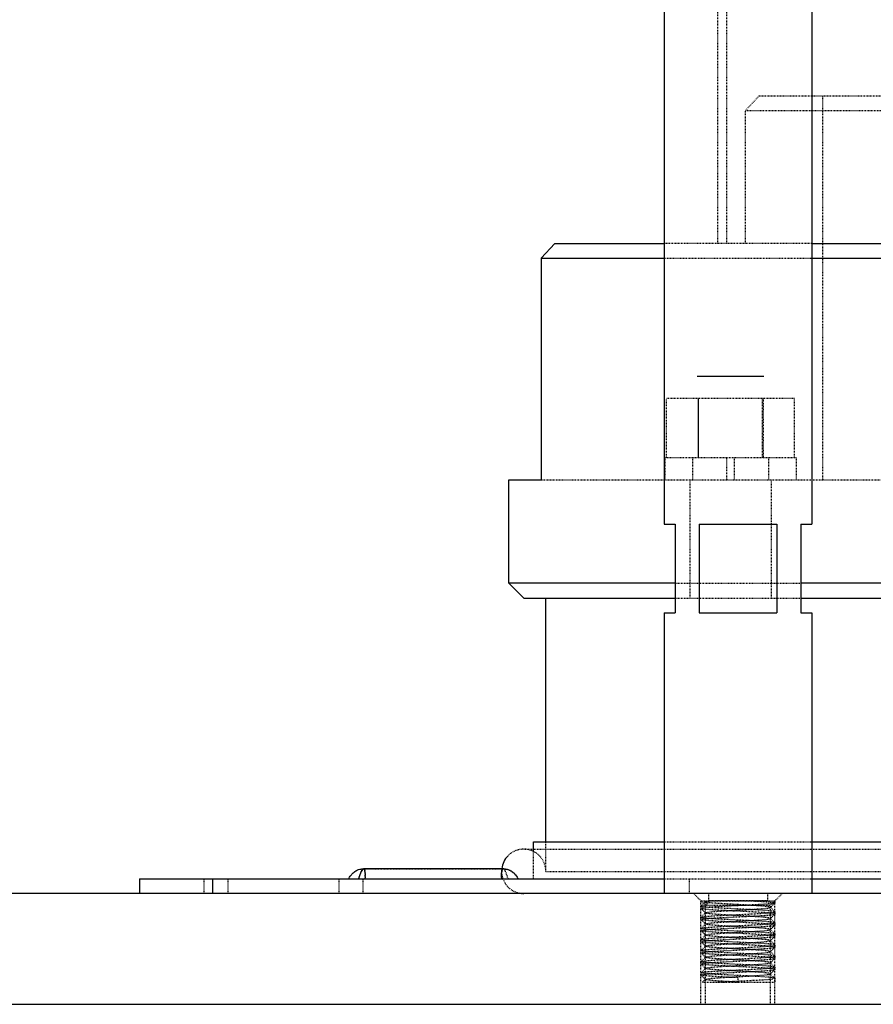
# Model space of a CAD drawing. Header units: millimetres. Extents: x -24622 to 2314, y -1603 to 2287.
# Tile 139 of 197: x 76 to 191, y 633 to 767. Entities that reach past the tile are written whole.
import ezdxf

# ---------------------------------------------------------------- set-up
doc = ezdxf.new("R2010")
doc.units = ezdxf.units.MM
doc.linetypes.add('HIDDEN', pattern=[0.2, 0.1, -0.1])
doc.layers.add('02___PRT_ALL_AXES', color=7, linetype='Continuous')
doc.layers.add('DEFAULT_2', color=8, linetype='HIDDEN')

msp = doc.modelspace()

# ---------------------------------------------------------------- linework, layer by layer
at = {"color": 7, "linetype": 'Continuous'}
for p, q in [((163.024, 808.337), (163.024, 698.337)), ((183.024, 808.337), (183.024, 698.337)), ((148.228, 736.337), (146.4, 734.337)), ((148.228, 736.337), (163.024, 736.337)), ((183.024, 736.337), (455.701, 736.337)), ((146.4, 734.337), (163.024, 734.337)), ((146.4, 734.337), (146.4, 704.337)), ((183.024, 734.337), (432.024, 734.337)), ((176.524, 718.337), (167.524, 718.337)), ((142.024, 704.337), (146.4, 704.337)), ((142.024, 690.337), (142.024, 704.337)), ((163.024, 698.337), (164.524, 698.337)), ((164.524, 698.337), (164.524, 686.337)), ((167.756, 698.337), (178.292, 698.337)), ((167.756, 698.337), (167.756, 686.337)), ((178.292, 698.337), (178.292, 686.337)), ((181.524, 698.337), (183.024, 698.337)), ((181.524, 698.337), (181.524, 686.337)), ((164.524, 690.337), (142.024, 690.337)), ((144.024, 688.337), (142.024, 690.337)), ((582.024, 690.337), (181.524, 690.337)), ((144.024, 688.337), (164.524, 688.337)), ((147.024, 655.337), (147.024, 688.337)), ((181.524, 688.337), (580.024, 688.337)), ((163.024, 686.337), (164.524, 686.337)), ((163.024, 686.337), (163.024, 648.337)), ((167.756, 686.337), (178.292, 686.337)), ((181.524, 686.337), (183.024, 686.337)), ((183.024, 686.337), (183.024, 648.337)), ((145.336, 655.337), (163.024, 655.337)), ((145.336, 653.999), (145.336, 655.337)), ((183.024, 655.337), (198.712, 655.337)), ((120.398, 650.469), (120.453, 650.545)), ((120.453, 650.545), (120.551, 650.683)), ((141.26, 651.679), (122.324, 651.679)), ((92.024, 650.337), (163.024, 650.337)), ((92.024, 650.337), (92.024, 648.337)), ((101.94, 648.337), (101.94, 650.337)), ((183.024, 650.337), (204.023, 650.337)), ((711.024, 648.337), (11.024, 648.337)), ((11.024, 633.337), (711.024, 633.337))]:
    msp.add_line(p, q, dxfattribs=at)
for points in [[(120.551, 650.683), (120.617, 650.774), (120.691, 650.868), (120.773, 650.964), (120.862, 651.058), (120.957, 651.149), (121.058, 651.234), (121.167, 651.315)], [(121.165, 651.314), (121.282, 651.389), (121.407, 651.458)], [(121.407, 651.458), (121.54, 651.52), (121.679, 651.572), (121.824, 651.615), (121.975, 651.648), (122.129, 651.669), (122.286, 651.679), (122.331, 651.679)], [(141.261, 651.679), (141.422, 651.673), (141.572, 651.655), (141.718, 651.627), (141.859, 651.589), (141.996, 651.542)], [(141.996, 651.542), (142.127, 651.486), (142.25, 651.423), (142.366, 651.354), (142.475, 651.279), (142.576, 651.199), (142.671, 651.115), (142.76, 651.027), (142.844, 650.936), (142.921, 650.844), (142.991, 650.752), (143.053, 650.667)], [(143.053, 650.667), (143.143, 650.538), (143.197, 650.465), (143.26, 650.387), (143.312, 650.337)], [(120.28, 650.337), (120.334, 650.39), (120.4, 650.471)]]:
    msp.add_lwpolyline(points, dxfattribs=at)
msp.add_arc((144.024, 651.337), 3, 135, 173.29799, dxfattribs=at)
for points, start_tangent, end_tangent in [([(122.331, 651.679), (122.188, 651.582), (122.029, 651.301), (121.859, 650.867), (121.678, 650.337)], (-0.9999995, 0.0009566), (-0.3161193, -0.9487195)), ([(141.046, 650.337), (141.056, 651.301), (141.141, 651.582), (141.261, 651.679)], (-0.1026077, 0.9947219), (0.9999988, 0.0015449))]:
    msp.add_spline(points, degree=3, dxfattribs=dict(at, start_tangent=start_tangent, end_tangent=end_tangent))
at = {"layer": '02___PRT_ALL_AXES', "color": 7, "linetype": 'Continuous'}
for p, q in [((163.024, 808.337), (163.024, 698.337)), ((183.024, 808.337), (183.024, 698.337)), ((163.024, 686.337), (163.024, 648.337)), ((183.024, 686.337), (183.024, 648.337))]:
    msp.add_line(p, q, dxfattribs=at)
at = {"layer": '02___PRT_ALL_AXES', "color": 8, "linetype": 'HIDDEN'}
for p, q in [((183.024, 648.337), (163.024, 648.337)), ((169.024, 648.337), (169.024, 647.337)), ((177.024, 648.337), (177.024, 647.337)), ((168.024, 646.612), (168.024, 646.312)), ((177.024, 647.337), (169.024, 647.337)), ((178.024, 647.337), (178.024, 647.062)), ((178.024, 645.862), (178.024, 645.562)), ((168.024, 645.112), (168.024, 644.812)), ((178.024, 644.362), (178.024, 644.062)), ((168.024, 643.612), (168.024, 643.312)), ((178.024, 642.862), (178.024, 642.562)), ((168.024, 642.112), (168.024, 641.812)), ((178.024, 641.362), (178.024, 641.062)), ((168.024, 640.612), (168.024, 640.312)), ((178.024, 639.862), (178.024, 639.562)), ((168.024, 639.112), (168.024, 638.812)), ((168.024, 637.612), (168.024, 637.312)), ((178.024, 638.362), (178.024, 638.062)), ((178.024, 636.862), (178.024, 636.337))]:
    msp.add_line(p, q, dxfattribs=at)
at = {"layer": 'DEFAULT_2', "color": 8, "linetype": 'HIDDEN'}
for p, q in [((170.324, 736.337), (170.324, 894.337)), ((171.524, 736.337), (171.524, 894.337)), ((175.918, 756.337), (174.053, 754.337)), ((175.918, 756.337), (455.701, 756.337)), ((184.524, 704.337), (184.524, 756.337)), ((174.053, 754.337), (432.024, 754.337)), ((174.053, 736.337), (174.053, 754.337)), ((183.024, 736.337), (163.024, 736.337)), ((163.024, 734.337), (183.024, 734.337)), ((180.684, 715.337), (163.364, 715.337)), ((163.364, 707.337), (163.364, 715.337)), ((167.624, 715.337), (167.624, 707.337)), ((167.694, 707.337), (167.694, 715.337)), ((176.354, 707.337), (176.354, 715.337)), ((176.424, 715.337), (176.424, 707.337)), ((180.684, 707.337), (180.684, 715.337)), ((163.124, 707.337), (163.124, 704.337)), ((180.922, 707.337), (163.126, 707.337)), ((166.874, 707.337), (166.874, 704.337)), ((171.524, 704.337), (171.524, 707.337)), ((172.524, 707.337), (172.524, 704.337)), ((177.174, 707.337), (177.174, 704.337)), ((180.924, 707.337), (180.924, 704.337)), ((146.4, 704.337), (197.022, 704.337)), ((166.524, 704.337), (166.524, 688.337)), ((177.524, 704.337), (177.524, 688.337)), ((164.524, 690.337), (181.524, 690.337)), ((164.524, 688.337), (181.524, 688.337)), ((147.024, 651.337), (147.024, 655.337)), ((163.024, 655.337), (183.024, 655.337)), ((144.024, 654.337), (200.024, 654.337)), ((145.336, 650.337), (145.336, 653.999)), ((122.331, 651.679), (141.268, 651.679)), ((141.26, 651.679), (141.26, 651.679)), ((141.261, 651.679), (141.309, 651.679)), ((147.024, 651.337), (197.024, 651.337)), ((100.774, 648.337), (100.774, 650.337)), ((104.024, 648.337), (104.024, 650.337)), ((119.024, 648.337), (119.024, 650.337)), ((120.334, 650.389), (120.334, 650.39)), ((122.274, 648.337), (122.274, 650.337)), ((163.024, 650.337), (183.024, 650.337)), ((166.467, 648.337), (166.467, 650.337)), ((168.624, 646.737), (167.024, 648.337)), ((177.424, 646.737), (179.024, 648.337)), ((168.024, 647.337), (178.024, 647.337)), ((168.024, 633.337), (168.024, 647.337)), ((168.024, 646.612), (168.03, 646.623)), ((168.03, 646.623), (168.63, 647.225)), ((168.63, 647.199), (168.493, 647.337)), ((168.624, 646.737), (177.424, 646.737)), ((168.624, 633.337), (168.624, 646.737)), ((168.63, 647.199), (168.63, 647.225)), ((168.694, 646.737), (169.213, 647.337)), ((168.694, 647.337), (168.694, 646.737)), ((178.018, 647.051), (177.417, 646.449)), ((177.424, 633.337), (177.424, 646.737)), ((178.024, 647.062), (178.018, 647.051)), ((178.024, 633.337), (178.024, 647.337)), ((168.03, 646.301), (168.024, 646.312)), ((168.63, 645.699), (168.03, 646.301)), ((168.03, 645.123), (168.63, 645.725)), ((177.417, 646.475), (178.018, 645.873)), ((178.018, 645.551), (177.417, 644.949)), ((178.024, 645.862), (178.018, 645.873)), ((178.018, 645.551), (178.024, 645.562)), ((168.024, 645.112), (168.03, 645.123)), ((168.03, 644.801), (168.024, 644.812)), ((168.63, 644.199), (168.03, 644.801)), ((168.03, 643.623), (168.63, 644.225)), ((177.417, 644.975), (178.018, 644.373)), ((178.018, 644.051), (177.417, 643.449)), ((178.024, 644.362), (178.018, 644.373)), ((178.018, 644.051), (178.024, 644.062)), ((168.024, 643.612), (168.03, 643.623)), ((168.03, 643.301), (168.024, 643.312)), ((168.63, 642.699), (168.03, 643.301)), ((168.03, 642.123), (168.63, 642.725)), ((177.417, 643.475), (178.018, 642.873)), ((178.018, 642.551), (177.417, 641.949)), ((178.024, 642.862), (178.018, 642.873)), ((178.018, 642.551), (178.024, 642.562)), ((168.024, 642.112), (168.03, 642.123)), ((168.03, 641.801), (168.024, 641.812)), ((168.63, 641.199), (168.03, 641.801)), ((168.03, 640.623), (168.63, 641.225)), ((177.417, 641.975), (178.018, 641.373)), ((178.024, 641.362), (178.018, 641.373)), ((168.024, 640.612), (168.03, 640.623)), ((168.03, 640.301), (168.024, 640.312)), ((168.63, 639.699), (168.03, 640.301)), ((178.018, 641.051), (177.417, 640.449)), ((177.417, 640.475), (178.018, 639.873)), ((178.018, 641.051), (178.024, 641.062)), ((178.024, 639.862), (178.018, 639.873)), ((168.024, 639.112), (168.03, 639.123)), ((168.03, 638.801), (168.024, 638.812)), ((168.03, 639.123), (168.63, 639.725)), ((168.63, 638.199), (168.03, 638.801)), ((178.018, 639.551), (177.417, 638.949)), ((177.417, 638.975), (178.018, 638.373)), ((178.018, 639.551), (178.024, 639.562)), ((168.024, 637.612), (168.03, 637.623)), ((168.03, 637.301), (168.024, 637.312)), ((168.03, 637.623), (168.63, 638.225)), ((168.63, 636.699), (168.03, 637.301)), ((178.018, 638.051), (177.417, 637.449)), ((177.417, 637.475), (178.018, 636.873)), ((178.024, 638.362), (178.018, 638.373)), ((178.018, 638.051), (178.024, 638.062)), ((168.243, 636.337), (168.63, 636.725)), ((168.243, 636.337), (178.024, 636.337)), ((173.024, 636.937), (173.024, 636.337)), ((178.024, 636.862), (178.018, 636.873))]:
    msp.add_line(p, q, dxfattribs=at)
for points in [[(141.309, 651.679), (141.466, 651.669), (141.62, 651.647), (141.77, 651.614), (141.915, 651.571), (142.054, 651.519), (142.186, 651.457), (142.31, 651.389), (142.426, 651.314), (142.534, 651.233), (142.636, 651.148)], [(142.636, 651.148), (142.731, 651.058), (142.82, 650.963), (142.902, 650.867), (142.976, 650.773), (143.042, 650.683), (143.053, 650.667)]]:
    msp.add_lwpolyline(points, dxfattribs=at)
for start, end in [(0, 135), (173.29799, 270)]:
    msp.add_arc((144.024, 651.337), 3, start, end, dxfattribs=at)
for points, start_tangent, end_tangent in [([(121.677, 650.337), (121.858, 650.867), (122.029, 651.299), (122.188, 651.582), (122.33, 651.679)], (0.3153633, 0.948971), (0.9999949, 0.0031882)), ([(122.546, 650.337), (122.536, 651.301), (122.498, 651.463), (122.451, 651.582), (122.331, 651.679)], (0.1026608, 0.9947164), (-0.9999985, 0.0017266)), ([(122.331, 651.679), (122.451, 651.582), (122.498, 651.462), (122.535, 651.299), (122.545, 650.337)], (0.9999973, -0.0023392), (-0.1019912, -0.9947853)), ([(141.261, 651.679), (141.141, 651.582), (141.056, 651.301), (141.046, 650.337)], (-0.9999972, -0.002366), (0.1026698, -0.9947155)), ([(141.914, 650.337), (141.733, 650.867), (141.562, 651.301), (141.404, 651.582), (141.261, 651.679)], (-0.3160534, 0.9487414), (-0.9999996, -0.0008585)), ([(178.018, 647.051), (177.972, 647.028), (177.879, 647.004), (177.741, 646.981), (177.559, 646.958), (177.335, 646.935), (177.07, 646.912), (176.431, 646.866), (175.664, 646.82), (174.799, 646.774), (173.867, 646.727), (172.905, 646.681), (171.946, 646.635), (171.028, 646.589), (170.184, 646.543), (169.446, 646.497), (168.842, 646.451), (168.597, 646.427), (168.393, 646.404), (168.233, 646.381), (168.117, 646.358), (168.047, 646.335), (168.024, 646.312)], (-0.7081624, -0.7060496), (0, -1)), ([(178.018, 645.873), (177.972, 645.896), (177.879, 645.92), (177.741, 645.943), (177.559, 645.966), (177.335, 645.989), (177.07, 646.012), (176.43, 646.058), (175.664, 646.104), (174.798, 646.15), (173.867, 646.197), (172.904, 646.243), (171.946, 646.289), (171.028, 646.335), (170.184, 646.381), (169.446, 646.427), (168.842, 646.474), (168.597, 646.497), (168.393, 646.52), (168.233, 646.543), (168.117, 646.566), (168.047, 646.589), (168.024, 646.612)], (-0.7089105, 0.7052984), (0, 1)), ([(168.03, 646.623), (168.093, 646.652), (168.227, 646.68), (168.428, 646.709), (168.694, 646.737)], (0.7083138, 0.7058976), (0.9954715, 0.0950605)), ([(168.63, 647.225), (168.688, 647.253), (168.806, 647.281), (168.982, 647.309), (169.213, 647.337)], (0.7066558, 0.7075574), (0.9941638, 0.1078814)), ([(177.417, 646.475), (177.375, 646.498), (177.294, 646.52), (177.174, 646.543), (177.017, 646.565), (176.597, 646.611), (176.05, 646.656), (175.032, 646.724), (173.853, 646.792), (172.607, 646.86), (171.395, 646.928), (170.314, 646.995), (169.85, 647.029), (169.45, 647.063), (169.123, 647.097), (168.874, 647.131), (168.709, 647.165), (168.658, 647.182), (168.63, 647.199)], (-0.7052001, 0.7090084), (-0.707063, 0.7071506)), ([(175.058, 647.337), (175.687, 647.303), (177.207, 647.2)], (0.998637, -0.0521938), (0.9962215, -0.0868494)), ([(177.207, 647.2), (177.559, 647.166), (177.815, 647.131), (177.971, 647.097), (178.011, 647.079), (178.024, 647.062)], (0.9962215, -0.0868494), (-0.0012809, -0.9999992)), ([(168.024, 644.812), (168.047, 644.835), (168.117, 644.858), (168.233, 644.881), (168.393, 644.904), (168.597, 644.927), (168.842, 644.95), (169.446, 644.997), (170.184, 645.043), (171.028, 645.089), (171.946, 645.135), (172.904, 645.181), (173.867, 645.227), (174.798, 645.274), (175.664, 645.32), (176.43, 645.366), (177.07, 645.412), (177.335, 645.435), (177.559, 645.458), (177.741, 645.481), (177.879, 645.504), (177.972, 645.528), (178.018, 645.551)], (0, 1), (0.7089102, 0.7052987)), ([(178.024, 645.562), (178, 645.585), (177.931, 645.608), (177.815, 645.631), (177.655, 645.654), (177.451, 645.677), (177.206, 645.7), (176.601, 645.747), (175.863, 645.793), (175.02, 645.839), (174.102, 645.885), (173.143, 645.931), (172.181, 645.977), (171.249, 646.024), (170.384, 646.07), (169.617, 646.116), (168.978, 646.162), (168.713, 646.185), (168.489, 646.208), (168.307, 646.231), (168.169, 646.254), (168.076, 646.278), (168.03, 646.301)], (0, 1), (-0.7089102, 0.7052987)), ([(168.03, 645.123), (168.076, 645.146), (168.169, 645.17), (168.307, 645.193), (168.489, 645.216), (168.713, 645.239), (168.978, 645.262), (169.617, 645.308), (170.384, 645.354), (171.249, 645.4), (172.181, 645.447), (173.143, 645.493), (174.102, 645.539), (175.02, 645.585), (175.863, 645.631), (176.601, 645.677), (177.206, 645.724), (177.451, 645.747), (177.655, 645.77), (177.815, 645.793), (177.931, 645.816), (178, 645.839), (178.024, 645.862)], (0.7089105, 0.7052984), (0, 1)), ([(168.63, 645.699), (168.624, 645.712), (168.63, 645.725)], (-0.7079451, 0.7062675), (0.707798, 0.7064148)), ([(168.63, 645.725), (168.673, 645.748), (168.754, 645.77), (168.874, 645.793), (169.031, 645.815), (169.45, 645.861), (169.998, 645.906), (171.016, 645.974), (172.195, 646.042), (173.44, 646.11), (174.652, 646.178), (175.734, 646.245), (176.198, 646.279), (176.597, 646.313), (176.925, 646.347), (177.174, 646.381), (177.339, 646.415), (177.389, 646.432), (177.417, 646.449)], (0.7077981, 0.7064148), (0.7059455, 0.7082661)), ([(177.417, 644.975), (177.375, 644.998), (177.294, 645.02), (177.174, 645.043), (177.017, 645.065), (176.597, 645.111), (176.05, 645.156), (175.032, 645.224), (173.853, 645.292), (172.607, 645.36), (171.395, 645.428), (170.314, 645.495), (169.85, 645.529), (169.45, 645.563), (169.123, 645.597), (168.874, 645.631), (168.708, 645.665), (168.658, 645.682), (168.63, 645.699)], (-0.7065753, 0.7076379), (-0.7079451, 0.7062675)), ([(178.018, 644.373), (177.972, 644.396), (177.879, 644.42), (177.741, 644.443), (177.559, 644.466), (177.335, 644.489), (177.07, 644.512), (176.43, 644.558), (175.664, 644.604), (174.798, 644.65), (173.867, 644.697), (172.904, 644.743), (171.946, 644.789), (171.028, 644.835), (170.184, 644.881), (169.446, 644.927), (168.842, 644.974), (168.597, 644.997), (168.393, 645.02), (168.233, 645.043), (168.117, 645.066), (168.047, 645.089), (168.024, 645.112)], (-0.7089105, 0.7052984), (0, 1)), ([(168.024, 643.312), (168.047, 643.335), (168.117, 643.358), (168.233, 643.381), (168.393, 643.404), (168.597, 643.427), (168.842, 643.45), (169.446, 643.497), (170.184, 643.543), (171.028, 643.589), (171.946, 643.635), (172.904, 643.681), (173.867, 643.727), (174.798, 643.774), (175.664, 643.82), (176.43, 643.866), (177.07, 643.912), (177.335, 643.935), (177.559, 643.958), (177.741, 643.981), (177.879, 644.004), (177.972, 644.028), (178.018, 644.051)], (0, 1), (0.7089102, 0.7052987)), ([(178.024, 644.062), (178, 644.085), (177.931, 644.108), (177.815, 644.131), (177.655, 644.154), (177.451, 644.177), (177.206, 644.2), (176.601, 644.247), (175.863, 644.293), (175.02, 644.339), (174.102, 644.385), (173.143, 644.431), (172.181, 644.477), (171.249, 644.524), (170.384, 644.57), (169.617, 644.616), (168.978, 644.662), (168.713, 644.685), (168.489, 644.708), (168.307, 644.731), (168.169, 644.754), (168.076, 644.778), (168.03, 644.801)], (0, 1), (-0.7089102, 0.7052987)), ([(168.03, 643.623), (168.076, 643.646), (168.169, 643.67), (168.307, 643.693), (168.489, 643.716), (168.713, 643.739), (168.978, 643.762), (169.617, 643.808), (170.384, 643.854), (171.249, 643.9), (172.181, 643.947), (173.143, 643.993), (174.102, 644.039), (175.02, 644.085), (175.863, 644.131), (176.601, 644.177), (177.206, 644.224), (177.451, 644.247), (177.655, 644.27), (177.815, 644.293), (177.931, 644.316), (178, 644.339), (178.024, 644.362)], (0.7089105, 0.7052984), (0, 1)), ([(168.63, 644.225), (168.673, 644.248), (168.754, 644.27), (168.874, 644.293), (169.031, 644.315), (169.45, 644.361), (169.998, 644.406), (171.016, 644.474), (172.195, 644.542), (173.44, 644.61), (174.652, 644.678), (175.734, 644.745), (176.198, 644.779), (176.597, 644.813), (176.925, 644.847), (177.174, 644.881), (177.339, 644.915), (177.389, 644.932), (177.417, 644.949)], (0.7053518, 0.7088574), (0.7053541, 0.7088551)), ([(177.417, 643.475), (177.375, 643.498), (177.294, 643.52), (177.174, 643.543), (177.017, 643.565), (176.597, 643.611), (176.05, 643.656), (175.032, 643.724), (173.853, 643.792), (172.607, 643.86), (171.395, 643.928), (170.314, 643.995), (169.85, 644.029), (169.45, 644.063), (169.123, 644.097), (168.874, 644.131), (168.708, 644.165), (168.658, 644.182), (168.63, 644.199)], (-0.7079429, 0.7062697), (-0.7065775, 0.7076357)), ([(178.018, 642.873), (177.972, 642.896), (177.879, 642.92), (177.741, 642.943), (177.559, 642.966), (177.335, 642.989), (177.07, 643.012), (176.43, 643.058), (175.664, 643.104), (174.798, 643.15), (173.867, 643.197), (172.904, 643.243), (171.946, 643.289), (171.028, 643.335), (170.184, 643.381), (169.446, 643.427), (168.842, 643.474), (168.597, 643.497), (168.393, 643.52), (168.233, 643.543), (168.117, 643.566), (168.047, 643.589), (168.024, 643.612)], (-0.7089105, 0.7052984), (0, 1)), ([(178.024, 642.562), (178, 642.585), (177.931, 642.608), (177.815, 642.631), (177.655, 642.654), (177.451, 642.677), (177.206, 642.7), (176.601, 642.747), (175.863, 642.793), (175.02, 642.839), (174.102, 642.885), (173.143, 642.931), (172.181, 642.977), (171.249, 643.024), (170.384, 643.07), (169.617, 643.116), (168.978, 643.162), (168.713, 643.185), (168.489, 643.208), (168.307, 643.231), (168.169, 643.254), (168.076, 643.278), (168.03, 643.301)], (0, 1), (-0.7089102, 0.7052987)), ([(168.03, 642.123), (168.076, 642.146), (168.169, 642.17), (168.307, 642.193), (168.489, 642.216), (168.713, 642.239), (168.978, 642.262), (169.617, 642.308), (170.384, 642.354), (171.249, 642.4), (172.181, 642.447), (173.143, 642.493), (174.102, 642.539), (175.02, 642.585), (175.863, 642.631), (176.601, 642.677), (177.206, 642.724), (177.451, 642.747), (177.655, 642.77), (177.815, 642.793), (177.931, 642.816), (178, 642.839), (178.024, 642.862)], (0.7089105, 0.7052984), (0, 1)), ([(168.63, 642.725), (168.673, 642.748), (168.754, 642.77), (168.874, 642.793), (169.031, 642.815), (169.45, 642.861), (169.998, 642.906), (171.016, 642.974), (172.195, 643.042), (173.44, 643.11), (174.652, 643.178), (175.734, 643.245), (176.198, 643.279), (176.597, 643.313), (176.925, 643.347), (177.174, 643.381), (177.339, 643.415), (177.389, 643.432), (177.417, 643.449)], (0.7059433, 0.7082684), (0.7078003, 0.7064126)), ([(177.417, 641.975), (177.375, 641.998), (177.294, 642.02), (177.174, 642.043), (177.017, 642.065), (176.597, 642.111), (176.05, 642.156), (175.032, 642.224), (173.853, 642.292), (172.607, 642.36), (171.395, 642.428), (170.314, 642.495), (169.85, 642.529), (169.45, 642.563), (169.123, 642.597), (168.874, 642.631), (168.708, 642.665), (168.658, 642.682), (168.63, 642.699)], (-0.7070607, 0.7071529), (-0.7052023, 0.7090061)), ([(177.354, 642.437), (177.62, 642.465), (177.821, 642.494), (177.955, 642.522), (178.018, 642.551)], (0.9954715, 0.0950605), (0.7083136, 0.7058979)), ([(177.417, 643.449), (177.424, 643.462), (177.417, 643.475)], (0.7078003, 0.7064126), (-0.7079428, 0.7062697)), ([(168.024, 641.812), (168.041, 641.832), (168.091, 641.851), (168.174, 641.871), (168.289, 641.89), (168.614, 641.929), (169.057, 641.968), (169.606, 642.007), (170.246, 642.046), (170.96, 642.085), (171.73, 642.125), (173.351, 642.203), (174.937, 642.281), (176.32, 642.359), (177.354, 642.437)], (0, 1), (0.9954715, 0.0950605)), ([(178.018, 641.373), (177.972, 641.396), (177.879, 641.42), (177.741, 641.443), (177.559, 641.466), (177.335, 641.489), (177.07, 641.512), (176.43, 641.558), (175.664, 641.604), (174.798, 641.65), (173.867, 641.697), (172.904, 641.743), (171.946, 641.789), (171.028, 641.835), (170.184, 641.881), (169.446, 641.927), (168.842, 641.974), (168.597, 641.997), (168.393, 642.02), (168.233, 642.043), (168.117, 642.066), (168.047, 642.089), (168.024, 642.112)], (-0.7089105, 0.7052984), (0, 1)), ([(178.024, 641.062), (178, 641.085), (177.931, 641.108), (177.815, 641.131), (177.655, 641.154), (177.451, 641.177), (177.206, 641.2), (176.601, 641.247), (175.863, 641.293), (175.02, 641.339), (174.102, 641.385), (173.143, 641.431), (172.181, 641.477), (171.249, 641.524), (170.384, 641.57), (169.617, 641.616), (168.978, 641.662), (168.713, 641.685), (168.489, 641.708), (168.307, 641.731), (168.169, 641.754), (168.076, 641.778), (168.03, 641.801)], (0, 1), (-0.7089102, 0.7052987)), ([(168.03, 640.623), (168.065, 640.643), (168.132, 640.662), (168.231, 640.681), (168.361, 640.7), (168.709, 640.738), (169.169, 640.777), (169.728, 640.815), (170.371, 640.854), (171.084, 640.892), (171.846, 640.93), (173.44, 641.007), (174.992, 641.084), (176.343, 641.16), (177.354, 641.237)], (0.7089105, 0.7052985), (0.9954715, 0.0950605)), ([(168.63, 641.225), (168.664, 641.244), (168.725, 641.263), (168.929, 641.301), (169.238, 641.34), (169.645, 641.378), (170.138, 641.416), (170.705, 641.454), (171.331, 641.493), (172.001, 641.531), (173.401, 641.607), (174.763, 641.684), (175.947, 641.76), (176.834, 641.837)], (0.7077037, 0.7065094), (0.9941638, 0.1078814)), ([(177.417, 640.475), (177.375, 640.498), (177.294, 640.52), (177.174, 640.543), (177.017, 640.565), (176.597, 640.611), (176.05, 640.656), (175.032, 640.724), (173.853, 640.792), (172.607, 640.86), (171.395, 640.928), (170.314, 640.995), (169.85, 641.029), (169.45, 641.063), (169.123, 641.097), (168.874, 641.131), (168.709, 641.165), (168.658, 641.182), (168.63, 641.199)], (-0.7054408, 0.7087688), (-0.7071477, 0.7070659)), ([(176.834, 641.837), (177.065, 641.865), (177.241, 641.893), (177.359, 641.921), (177.417, 641.949)], (0.9941638, 0.1078814), (0.7066581, 0.7075552)), ([(177.354, 641.237), (177.643, 641.268), (177.853, 641.3), (177.981, 641.331), (178.013, 641.346), (178.024, 641.362)], (0.9954715, 0.0950605), (0, 1)), ([(168.024, 640.312), (168.047, 640.335), (168.117, 640.358), (168.233, 640.381), (168.393, 640.404), (168.597, 640.427), (168.842, 640.45), (169.446, 640.497), (170.184, 640.543), (171.028, 640.589), (171.946, 640.635), (172.904, 640.681), (173.867, 640.727), (174.798, 640.774), (175.664, 640.82), (176.43, 640.866), (177.07, 640.912), (177.335, 640.935), (177.559, 640.958), (177.741, 640.981), (177.879, 641.004), (177.972, 641.028), (178.018, 641.051)], (0, 1), (0.7089102, 0.7052987)), ([(178.018, 639.873), (177.972, 639.896), (177.879, 639.92), (177.741, 639.943), (177.559, 639.966), (177.335, 639.989), (177.07, 640.012), (176.43, 640.058), (175.664, 640.104), (174.798, 640.15), (173.867, 640.197), (172.904, 640.243), (171.946, 640.289), (171.028, 640.335), (170.184, 640.381), (169.446, 640.427), (168.842, 640.474), (168.597, 640.497), (168.393, 640.52), (168.233, 640.543), (168.117, 640.566), (168.047, 640.589), (168.024, 640.612)], (-0.7089105, 0.7052984), (0, 1)), ([(178.024, 639.562), (178, 639.585), (177.931, 639.608), (177.815, 639.631), (177.655, 639.654), (177.451, 639.677), (177.206, 639.7), (176.601, 639.747), (175.863, 639.793), (175.02, 639.839), (174.102, 639.885), (173.143, 639.931), (172.181, 639.977), (171.249, 640.024), (170.384, 640.07), (169.617, 640.116), (168.978, 640.162), (168.713, 640.185), (168.489, 640.208), (168.307, 640.231), (168.169, 640.254), (168.076, 640.278), (168.03, 640.301)], (0, 1), (-0.7089102, 0.7052987)), ([(168.03, 639.123), (168.076, 639.146), (168.169, 639.17), (168.307, 639.193), (168.489, 639.216), (168.713, 639.239), (168.978, 639.262), (169.617, 639.308), (170.384, 639.354), (171.249, 639.4), (172.181, 639.447), (173.143, 639.493), (174.102, 639.539), (175.02, 639.585), (175.863, 639.631), (176.601, 639.677), (177.206, 639.724), (177.451, 639.747), (177.655, 639.77), (177.815, 639.793), (177.931, 639.816), (178, 639.839), (178.024, 639.862)], (0.7089105, 0.7052984), (0, 1)), ([(168.63, 639.725), (168.673, 639.748), (168.754, 639.77), (168.874, 639.793), (169.031, 639.815), (169.45, 639.861), (169.998, 639.906), (171.016, 639.974), (172.195, 640.042), (173.44, 640.11), (174.652, 640.178), (175.734, 640.245), (176.198, 640.279), (176.597, 640.313), (176.925, 640.347), (177.174, 640.381), (177.339, 640.415), (177.389, 640.432), (177.417, 640.449)], (0.7071455, 0.7070681), (0.7054431, 0.7087666)), ([(168.024, 638.812), (168.047, 638.835), (168.117, 638.858), (168.233, 638.881), (168.393, 638.904), (168.597, 638.927), (168.842, 638.95), (169.446, 638.997), (170.184, 639.043), (171.028, 639.089), (171.946, 639.135), (172.904, 639.181), (173.867, 639.227), (174.798, 639.274), (175.664, 639.32), (176.43, 639.366), (177.07, 639.412), (177.335, 639.435), (177.559, 639.458), (177.741, 639.481), (177.879, 639.504), (177.972, 639.528), (178.018, 639.551)], (0, 1), (0.7089102, 0.7052987)), ([(178.018, 638.373), (177.972, 638.396), (177.879, 638.42), (177.741, 638.443), (177.559, 638.466), (177.335, 638.489), (177.07, 638.512), (176.43, 638.558), (175.664, 638.604), (174.798, 638.65), (173.867, 638.697), (172.904, 638.743), (171.946, 638.789), (171.028, 638.835), (170.184, 638.881), (169.446, 638.927), (168.842, 638.974), (168.597, 638.997), (168.393, 639.02), (168.233, 639.043), (168.117, 639.066), (168.047, 639.089), (168.024, 639.112)], (-0.7089105, 0.7052984), (0, 1)), ([(178.024, 638.062), (178, 638.085), (177.931, 638.108), (177.815, 638.131), (177.655, 638.154), (177.451, 638.177), (177.206, 638.2), (176.601, 638.247), (175.863, 638.293), (175.02, 638.339), (174.102, 638.385), (173.143, 638.431), (172.181, 638.477), (171.249, 638.524), (170.384, 638.57), (169.617, 638.616), (168.978, 638.662), (168.713, 638.685), (168.489, 638.708), (168.307, 638.731), (168.169, 638.754), (168.076, 638.778), (168.03, 638.801)], (0, 1), (-0.7089102, 0.7052987)), ([(177.417, 638.975), (177.375, 638.998), (177.294, 639.02), (177.174, 639.043), (177.017, 639.065), (176.597, 639.111), (176.05, 639.156), (175.032, 639.224), (173.853, 639.292), (172.607, 639.36), (171.395, 639.428), (170.314, 639.495), (169.85, 639.529), (169.45, 639.563), (169.123, 639.597), (168.874, 639.631), (168.708, 639.665), (168.658, 639.682), (168.63, 639.699)], (-0.7072053, 0.7070083), (-0.7077058, 0.7065073)), ([(168.63, 638.225), (168.673, 638.248), (168.754, 638.27), (168.874, 638.293), (169.031, 638.315), (169.45, 638.361), (169.998, 638.406), (171.016, 638.474), (172.195, 638.542), (173.44, 638.61), (174.652, 638.678), (175.734, 638.745), (176.198, 638.779), (176.597, 638.813), (176.925, 638.847), (177.174, 638.881), (177.339, 638.915), (177.389, 638.932), (177.417, 638.949)], (0.7052001, 0.7090084), (0.706025, 0.7081869)), ([(168.024, 637.312), (168.047, 637.335), (168.117, 637.358), (168.233, 637.381), (168.393, 637.404), (168.597, 637.427), (168.842, 637.45), (169.446, 637.497), (170.184, 637.543), (171.028, 637.589), (171.946, 637.635), (172.904, 637.681), (173.867, 637.727), (174.798, 637.774), (175.664, 637.82), (176.43, 637.866), (177.07, 637.912), (177.335, 637.935), (177.559, 637.958), (177.741, 637.981), (177.879, 638.004), (177.972, 638.028), (178.018, 638.051)], (0, 1), (0.7089102, 0.7052987)), ([(178.018, 636.873), (177.972, 636.896), (177.879, 636.92), (177.741, 636.943), (177.559, 636.966), (177.335, 636.989), (177.07, 637.012), (176.431, 637.058), (175.664, 637.104), (174.799, 637.15), (173.867, 637.197), (172.905, 637.243), (171.946, 637.289), (171.028, 637.335), (170.184, 637.381), (169.446, 637.427), (168.842, 637.474), (168.597, 637.497), (168.393, 637.52), (168.233, 637.543), (168.117, 637.566), (168.047, 637.589), (168.024, 637.612)], (-0.7066302, 0.7075831), (0, 1)), ([(168.03, 637.623), (168.076, 637.646), (168.169, 637.67), (168.307, 637.693), (168.489, 637.716), (168.713, 637.739), (168.978, 637.762), (169.617, 637.808), (170.384, 637.854), (171.249, 637.9), (172.181, 637.947), (173.143, 637.993), (174.102, 638.039), (175.02, 638.085), (175.863, 638.131), (176.601, 638.177), (177.206, 638.224), (177.451, 638.247), (177.655, 638.27), (177.815, 638.293), (177.931, 638.316), (178, 638.339), (178.024, 638.362)], (0.7089105, 0.7052984), (0, 1)), ([(173.024, 636.937), (172.078, 636.982), (171.166, 637.028), (170.321, 637.073), (169.574, 637.119), (168.951, 637.164), (168.694, 637.187), (168.476, 637.21), (168.299, 637.232), (168.165, 637.255), (168.075, 637.278), (168.03, 637.301)], (-0.9988621, 0.0476922), (-0.7089035, 0.7053055)), ([(177.417, 637.475), (177.375, 637.498), (177.294, 637.52), (177.174, 637.543), (177.017, 637.565), (176.597, 637.611), (176.05, 637.656), (175.032, 637.724), (173.853, 637.792), (172.607, 637.86), (171.395, 637.928), (170.314, 637.995), (169.85, 638.029), (169.45, 638.063), (169.123, 638.097), (168.874, 638.131), (168.708, 638.165), (168.658, 638.182), (168.63, 638.199)], (-0.7077981, 0.7064148), (-0.7059455, 0.7082661)), ([(168.63, 636.725), (168.673, 636.748), (168.754, 636.77), (168.874, 636.793), (169.031, 636.815), (169.45, 636.861), (169.998, 636.906), (171.016, 636.974), (172.195, 637.042), (173.44, 637.11), (174.652, 637.178), (175.734, 637.245), (176.198, 637.279), (176.597, 637.313), (176.925, 637.347), (177.174, 637.381), (177.339, 637.415), (177.389, 637.432), (177.417, 637.449)], (0.7065816, 0.7076315), (0.7079451, 0.7062675)), ([(177.417, 637.449), (177.424, 637.462), (177.417, 637.475)], (0.7079451, 0.7062675), (-0.707798, 0.7064148)), ([(173.024, 636.337), (172.195, 636.382), (171.395, 636.428), (170.654, 636.473), (169.998, 636.518), (169.45, 636.563), (169.031, 636.609), (168.874, 636.631), (168.754, 636.654), (168.673, 636.676), (168.63, 636.699)], (-0.9985313, 0.0541777), (-0.7053717, 0.7088376)), ([(170.085, 636.337), (171.293, 636.403), (172.632, 636.468), (173.999, 636.534), (175.294, 636.6), (175.883, 636.632), (176.418, 636.665), (176.889, 636.698), (177.287, 636.731), (177.605, 636.764), (177.836, 636.796), (177.977, 636.829), (178.012, 636.846), (178.024, 636.862)], (0.998263, 0.0589154), (0.0038715, 0.9999925))]:
    msp.add_spline(points, degree=3, dxfattribs=dict(at, start_tangent=start_tangent, end_tangent=end_tangent))

doc.saveas('drawing.dxf')
